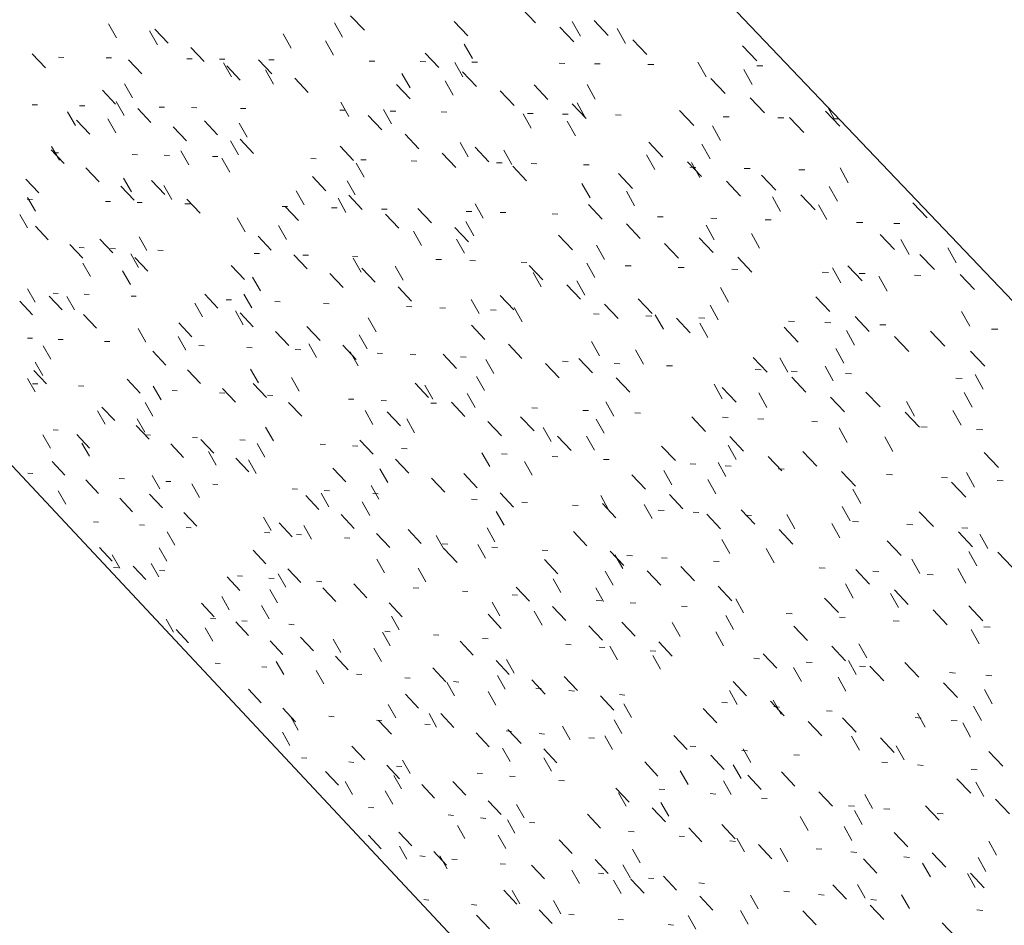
# Model space of a CAD drawing. Header units: centimetres. Extents: x -2274.6 to -2273.04, y 1316.35 to 1317.85.
# Tile 6 of 59: x -2274.4248 to -2274.3337, y 1316.7753 to 1316.859. Entities that reach past the tile are written whole.
import ezdxf

# ---------------------------------------------------------------- set-up
doc = ezdxf.new("R2010")
doc.units = ezdxf.units.CM
for name, color, linetype, lineweight in [('Wzór powierzchni', 7, 'Continuous', 9), ('Wzór powierzchni-4', 10, 'Continuous', 9), ('Ściany', 7, 'Continuous', 9), ('Ściany-1', 250, 'Continuous', 25)]:
    doc.layers.add(name, color=color, linetype=linetype, lineweight=lineweight)

# ---------------------------------------------------------------- blocks, each defined once
blk = doc.blocks.new('FP_19-Aksono')
at = {"layer": 'Wzór powierzchni-4'}
for p, q in [((-2274.378343, 1316.860056), (-2274.377049, 1316.858695)), ((-2274.394151, 1316.859365), (-2274.392885, 1316.858029)), ((-2274.415806, 1316.857307), (-2274.416543, 1316.858602)), ((-2274.39489, 1316.85739), (-2274.395638, 1316.858718)), ((-2274.38458, 1316.858837), (-2274.383298, 1316.857487)), ((-2274.374802, 1316.858298), (-2274.373504, 1316.856933)), ((-2274.37289, 1316.857478), (-2274.373648, 1316.85884)), ((-2274.371621, 1316.858909), (-2274.370317, 1316.857539)), ((-2274.368728, 1316.856803), (-2274.369488, 1316.85817)), ((-2274.412019, 1316.856664), (-2274.412758, 1316.857964)), ((-2274.412268, 1316.858115), (-2274.411035, 1316.856809)), ((-2274.399653, 1316.85637), (-2274.400398, 1316.857689)), ((-2274.408952, 1316.856424), (-2274.407715, 1316.855114)), ((-2274.395731, 1316.855712), (-2274.396477, 1316.857035)), ((-2274.38289, 1316.855398), (-2274.383643, 1316.856741)), ((-2274.36804, 1316.857136), (-2274.366732, 1316.855761)), ((-2274.357906, 1316.856568), (-2274.356581, 1316.855178)), ((-2274.423609, 1316.855824), (-2274.422398, 1316.854538)), ((-2274.4207, 1316.85551), (-2274.421182, 1316.855516)), ((-2274.416284, 1316.855457), (-2274.416772, 1316.855463)), ((-2274.387262, 1316.855902), (-2274.385989, 1316.854559)), ((-2274.414707, 1316.85528), (-2274.413481, 1316.85398)), ((-2274.408821, 1316.855368), (-2274.409317, 1316.855374)), ((-2274.405798, 1316.855332), (-2274.406298, 1316.855338)), ((-2274.405161, 1316.853711), (-2274.405901, 1316.855017)), ((-2274.40562, 1316.854724), (-2274.404379, 1316.853411)), ((-2274.402687, 1316.855297), (-2274.40144, 1316.853979)), ((-2274.401223, 1316.855277), (-2274.401728, 1316.855283)), ((-2274.391922, 1316.855166), (-2274.392439, 1316.855172)), ((-2274.387196, 1316.85511), (-2274.387718, 1316.855116)), ((-2274.383773, 1316.853704), (-2274.384524, 1316.855043)), ((-2274.382417, 1316.855052), (-2274.382945, 1316.855059)), ((-2274.374334, 1316.854956), (-2274.374872, 1316.854962)), ((-2274.371059, 1316.854917), (-2274.371601, 1316.854923)), ((-2274.3661, 1316.854857), (-2274.366648, 1316.854864)), ((-2274.361266, 1316.853696), (-2274.362028, 1316.85507)), ((-2274.356013, 1316.854737), (-2274.356574, 1316.854743)), ((-2274.401296, 1316.853048), (-2274.402038, 1316.854359)), ((-2274.399318, 1316.853584), (-2274.398068, 1316.852263)), ((-2274.388656, 1316.852698), (-2274.389403, 1316.854028)), ((-2274.383793, 1316.854158), (-2274.382515, 1316.852812)), ((-2274.357015, 1316.852998), (-2274.357778, 1316.854378)), ((-2274.41435, 1316.851762), (-2274.415083, 1316.853051)), ((-2274.389913, 1316.853001), (-2274.388648, 1316.851666)), ((-2274.384651, 1316.852019), (-2274.3854, 1316.853354)), ((-2274.377186, 1316.852986), (-2274.375899, 1316.85163)), ((-2274.37152, 1316.851647), (-2274.372276, 1316.853002)), ((-2274.360825, 1316.853563), (-2274.359509, 1316.852181)), ((-2274.417118, 1316.852476), (-2274.4159, 1316.851184)), ((-2274.380307, 1316.852406), (-2274.379025, 1316.851056)), ((-2274.357191, 1316.851763), (-2274.35587, 1316.850377)), ((-2274.423129, 1316.851109), (-2274.423607, 1316.851117)), ((-2274.418758, 1316.851033), (-2274.419241, 1316.851041)), ((-2274.415119, 1316.850145), (-2274.415851, 1316.851429)), ((-2274.411371, 1316.850905), (-2274.411863, 1316.850914)), ((-2274.40838, 1316.850854), (-2274.408875, 1316.850862)), ((-2274.394315, 1316.850048), (-2274.395058, 1316.851365)), ((-2274.373661, 1316.851219), (-2274.37237, 1316.849859)), ((-2274.372441, 1316.849946), (-2274.373195, 1316.851297)), ((-2274.349412, 1316.849839), (-2274.350004, 1316.850914)), ((-2274.419609, 1316.849201), (-2274.420338, 1316.850478)), ((-2274.41385, 1316.850791), (-2274.412628, 1316.849495)), ((-2274.403852, 1316.850775), (-2274.404353, 1316.850784)), ((-2274.39465, 1316.850616), (-2274.395161, 1316.850625)), ((-2274.392534, 1316.850134), (-2274.391276, 1316.848805)), ((-2274.390371, 1316.849364), (-2274.391115, 1316.850686)), ((-2274.389974, 1316.850535), (-2274.390491, 1316.850544)), ((-2274.385246, 1316.850454), (-2274.385769, 1316.850463)), ((-2274.377446, 1316.848956), (-2274.378197, 1316.850297)), ((-2274.377251, 1316.850315), (-2274.377784, 1316.850325)), ((-2274.374012, 1316.850259), (-2274.374548, 1316.850269)), ((-2274.369108, 1316.850175), (-2274.36965, 1316.850184)), ((-2274.363709, 1316.850593), (-2274.362401, 1316.849219)), ((-2274.359133, 1316.850002), (-2274.359687, 1316.850012)), ((-2274.353538, 1316.849954), (-2274.352213, 1316.848565)), ((-2274.350213, 1316.85054), (-2274.348882, 1316.849145)), ((-2274.419503, 1316.849704), (-2274.418291, 1316.848418)), ((-2274.415884, 1316.848535), (-2274.416615, 1316.849816)), ((-2274.410567, 1316.849097), (-2274.409341, 1316.847798)), ((-2274.407687, 1316.849642), (-2274.406456, 1316.848337)), ((-2274.40373, 1316.848128), (-2274.404466, 1316.849427)), ((-2274.373358, 1316.848255), (-2274.37411, 1316.849601)), ((-2274.359928, 1316.847822), (-2274.360686, 1316.849189)), ((-2274.354061, 1316.849914), (-2274.354622, 1316.849924)), ((-2274.348967, 1316.849826), (-2274.349498, 1316.849836)), ((-2274.389117, 1316.848396), (-2274.387855, 1316.847064)), ((-2274.421104, 1316.846015), (-2274.42183, 1316.847284)), ((-2274.404533, 1316.846505), (-2274.405268, 1316.8478)), ((-2274.404369, 1316.847935), (-2274.403134, 1316.846627)), ((-2274.395124, 1316.8473), (-2274.393874, 1316.845978)), ((-2274.383263, 1316.846315), (-2274.384009, 1316.847643)), ((-2274.366559, 1316.847659), (-2274.36526, 1316.846292)), ((-2274.360888, 1316.846115), (-2274.361645, 1316.847478)), ((-2274.42186, 1316.846963), (-2274.420656, 1316.845683)), ((-2274.421197, 1316.846673), (-2274.421675, 1316.846684)), ((-2274.413885, 1316.846508), (-2274.414371, 1316.846519)), ((-2274.410924, 1316.846441), (-2274.411414, 1316.846452)), ((-2274.409132, 1316.845576), (-2274.409864, 1316.846863)), ((-2274.406443, 1316.84634), (-2274.406938, 1316.846351)), ((-2274.385684, 1316.846651), (-2274.384419, 1316.845315)), ((-2274.382622, 1316.8472), (-2274.381351, 1316.845859)), ((-2274.379236, 1316.845609), (-2274.379983, 1316.846942)), ((-2274.36602, 1316.845141), (-2274.366773, 1316.846494)), ((-2274.405332, 1316.844889), (-2274.406065, 1316.846181)), ((-2274.397337, 1316.846134), (-2274.397843, 1316.846145)), ((-2274.39291, 1316.844426), (-2274.39365, 1316.845736)), ((-2274.39271, 1316.84603), (-2274.393222, 1316.846041)), ((-2274.388033, 1316.845924), (-2274.38855, 1316.845936)), ((-2274.380124, 1316.845745), (-2274.380651, 1316.845757)), ((-2274.379151, 1316.84544), (-2274.377876, 1316.844095)), ((-2274.37692, 1316.845673), (-2274.37745, 1316.845685)), ((-2274.372069, 1316.845563), (-2274.372605, 1316.845576)), ((-2274.362982, 1316.845866), (-2274.361678, 1316.844496)), ((-2274.361844, 1316.844417), (-2274.362599, 1316.845775)), ((-2274.41864, 1316.845283), (-2274.417432, 1316.844001)), ((-2274.397685, 1316.844497), (-2274.396443, 1316.843183)), ((-2274.369375, 1316.84476), (-2274.368084, 1316.8434)), ((-2274.362205, 1316.845341), (-2274.362753, 1316.845353)), ((-2274.357189, 1316.845227), (-2274.357744, 1316.84524)), ((-2274.356127, 1316.844619), (-2274.354813, 1316.843239)), ((-2274.352117, 1316.845113), (-2274.352678, 1316.845126)), ((-2274.348106, 1316.843922), (-2274.348867, 1316.845301)), ((-2274.424192, 1316.844252), (-2274.422995, 1316.842979)), ((-2274.415404, 1316.843596), (-2274.414193, 1316.84231)), ((-2274.414439, 1316.843069), (-2274.415167, 1316.844343)), ((-2274.412576, 1316.844113), (-2274.411359, 1316.842822)), ((-2274.410693, 1316.842379), (-2274.411422, 1316.843658)), ((-2274.393748, 1316.842797), (-2274.394486, 1316.844103)), ((-2274.371999, 1316.84251), (-2274.372747, 1316.843849)), ((-2274.359387, 1316.844065), (-2274.35808, 1316.84269)), ((-2274.349108, 1316.842208), (-2274.349867, 1316.843583)), ((-2274.39846, 1316.841883), (-2274.399195, 1316.843181)), ((-2274.394319, 1316.842766), (-2274.393073, 1316.841448)), ((-2274.367886, 1316.841782), (-2274.368636, 1316.843126)), ((-2274.352491, 1316.842802), (-2274.351173, 1316.841418)), ((-2274.4236, 1316.842375), (-2274.424074, 1316.842388)), ((-2274.423319, 1316.841295), (-2274.42404, 1316.842552)), ((-2274.416362, 1316.842174), (-2274.416844, 1316.842187)), ((-2274.413431, 1316.842092), (-2274.413916, 1316.842105)), ((-2274.408996, 1316.841969), (-2274.409487, 1316.841982)), ((-2274.409306, 1316.842412), (-2274.408086, 1316.841118)), ((-2274.394582, 1316.841176), (-2274.395318, 1316.842478)), ((-2274.381886, 1316.840653), (-2274.382628, 1316.841974)), ((-2274.372158, 1316.841894), (-2274.370876, 1316.840542)), ((-2274.354369, 1316.841252), (-2274.355126, 1316.842616)), ((-2274.350104, 1316.840504), (-2274.350862, 1316.841874)), ((-2274.342137, 1316.842073), (-2274.340802, 1316.840674)), ((-2274.42405, 1316.839736), (-2274.42477, 1316.84099)), ((-2274.399985, 1316.841718), (-2274.400485, 1316.841732)), ((-2274.400217, 1316.841727), (-2274.398982, 1316.840419)), ((-2274.395406, 1316.84159), (-2274.395912, 1316.841605)), ((-2274.390779, 1316.841462), (-2274.39129, 1316.841476)), ((-2274.390938, 1316.841027), (-2274.389688, 1316.839705)), ((-2274.387933, 1316.841547), (-2274.386677, 1316.84022)), ((-2274.382954, 1316.841244), (-2274.383475, 1316.841258)), ((-2274.379784, 1316.841156), (-2274.380309, 1316.84117)), ((-2274.374986, 1316.841022), (-2274.375516, 1316.841037)), ((-2274.403912, 1316.839386), (-2274.404642, 1316.840671)), ((-2274.400089, 1316.838675), (-2274.400821, 1316.839964)), ((-2274.38276, 1316.839018), (-2274.383501, 1316.840335)), ((-2274.368637, 1316.840108), (-2274.36735, 1316.838752)), ((-2274.365229, 1316.840751), (-2274.365772, 1316.840766)), ((-2274.360516, 1316.838631), (-2274.361267, 1316.839982)), ((-2274.360269, 1316.840613), (-2274.360818, 1316.840628)), ((-2274.355254, 1316.840473), (-2274.355808, 1316.840489)), ((-2274.346768, 1316.840237), (-2274.347333, 1316.840253)), ((-2274.343329, 1316.840141), (-2274.343898, 1316.840157)), ((-2274.423324, 1316.839897), (-2274.42213, 1316.838627)), ((-2274.387588, 1316.838121), (-2274.388326, 1316.839429)), ((-2274.384514, 1316.839794), (-2274.383255, 1316.838464)), ((-2274.374909, 1316.839062), (-2274.373635, 1316.837717)), ((-2274.356316, 1316.83788), (-2274.357069, 1316.839236)), ((-2274.345165, 1316.839141), (-2274.343839, 1316.83775)), ((-2274.420134, 1316.838216), (-2274.418938, 1316.836943)), ((-2274.417356, 1316.838706), (-2274.416154, 1316.837428)), ((-2274.413005, 1316.837642), (-2274.41373, 1316.83891)), ((-2274.40272, 1316.838988), (-2274.401493, 1316.837687)), ((-2274.383629, 1316.837392), (-2274.384369, 1316.838705)), ((-2274.37065, 1316.836808), (-2274.371395, 1316.838141)), ((-2274.365098, 1316.838314), (-2274.363807, 1316.836954)), ((-2274.3619, 1316.838837), (-2274.360603, 1316.837472)), ((-2274.342489, 1316.837285), (-2274.343248, 1316.838662)), ((-2274.418804, 1316.837902), (-2274.41928, 1316.837917)), ((-2274.415903, 1316.837806), (-2274.416383, 1316.837822)), ((-2274.413768, 1316.836079), (-2274.414491, 1316.837343)), ((-2274.411513, 1316.837661), (-2274.411998, 1316.837677)), ((-2274.402594, 1316.837366), (-2274.403089, 1316.837383)), ((-2274.399404, 1316.837263), (-2274.398174, 1316.835959)), ((-2274.398063, 1316.837217), (-2274.398564, 1316.837233)), ((-2274.341474, 1316.837297), (-2274.340144, 1316.835902)), ((-2274.338131, 1316.836513), (-2274.338891, 1316.837896)), ((-2274.418214, 1316.835235), (-2274.418933, 1316.836491)), ((-2274.414133, 1316.837012), (-2274.412928, 1316.835731)), ((-2274.405195, 1316.836279), (-2274.403976, 1316.834985)), ((-2274.393483, 1316.837065), (-2274.39399, 1316.837082)), ((-2274.393188, 1316.835635), (-2274.393921, 1316.83693)), ((-2274.385741, 1316.83681), (-2274.386257, 1316.836827)), ((-2274.382605, 1316.836706), (-2274.383124, 1316.836723)), ((-2274.377858, 1316.836549), (-2274.378383, 1316.836567)), ((-2274.371562, 1316.835168), (-2274.372305, 1316.836496)), ((-2274.358321, 1316.837028), (-2274.357021, 1316.835659)), ((-2274.414528, 1316.834523), (-2274.415249, 1316.835784)), ((-2274.396073, 1316.835531), (-2274.394839, 1316.834223)), ((-2274.393122, 1316.836023), (-2274.391883, 1316.83471)), ((-2274.389287, 1316.834902), (-2274.390022, 1316.836202)), ((-2274.377628, 1316.836263), (-2274.376362, 1316.834925)), ((-2274.376509, 1316.834288), (-2274.37725, 1316.835607)), ((-2274.368208, 1316.836231), (-2274.368744, 1316.836248)), ((-2274.363302, 1316.836069), (-2274.363845, 1316.836086)), ((-2274.358342, 1316.835905), (-2274.358891, 1316.835923)), ((-2274.349951, 1316.835628), (-2274.35051, 1316.835646)), ((-2274.348807, 1316.834677), (-2274.349562, 1316.836039)), ((-2274.348156, 1316.836245), (-2274.346838, 1316.834861)), ((-2274.346551, 1316.835515), (-2274.347114, 1316.835534)), ((-2274.341402, 1316.835345), (-2274.341971, 1316.835364)), ((-2274.337765, 1316.835444), (-2274.336431, 1316.834044)), ((-2274.402502, 1316.833922), (-2274.403229, 1316.835201)), ((-2274.374161, 1316.834484), (-2274.37289, 1316.833143)), ((-2274.372468, 1316.833536), (-2274.373211, 1316.83486)), ((-2274.344518, 1316.833902), (-2274.345273, 1316.83527)), ((-2274.423332, 1316.83287), (-2274.424047, 1316.834114)), ((-2274.421211, 1316.83369), (-2274.421683, 1316.833708)), ((-2274.418338, 1316.833581), (-2274.418814, 1316.833599)), ((-2274.407643, 1316.833601), (-2274.406431, 1316.832313)), ((-2274.403298, 1316.832354), (-2274.404024, 1316.833628)), ((-2274.389755, 1316.834277), (-2274.388512, 1316.83296)), ((-2274.359197, 1316.832889), (-2274.359945, 1316.834233)), ((-2274.424761, 1316.832954), (-2274.423579, 1316.831693)), ((-2274.422031, 1316.833418), (-2274.420843, 1316.832153)), ((-2274.419697, 1316.832155), (-2274.420414, 1316.833404)), ((-2274.413993, 1316.833415), (-2274.414473, 1316.833433)), ((-2274.40785, 1316.831526), (-2274.408573, 1316.832792)), ((-2274.405165, 1316.833078), (-2274.405655, 1316.833096)), ((-2274.40068, 1316.832906), (-2274.401176, 1316.832925)), ((-2274.396149, 1316.832733), (-2274.396649, 1316.832753)), ((-2274.382263, 1316.831812), (-2274.382999, 1316.833119)), ((-2274.380316, 1316.833495), (-2274.379057, 1316.832165)), ((-2274.370676, 1316.832697), (-2274.369402, 1316.831352)), ((-2274.367539, 1316.833191), (-2274.366258, 1316.831841)), ((-2274.351111, 1316.833382), (-2274.349803, 1316.832006)), ((-2274.418854, 1316.831731), (-2274.417663, 1316.830462)), ((-2274.404091, 1316.830793), (-2274.404815, 1316.832064)), ((-2274.404376, 1316.831884), (-2274.40316, 1316.830592)), ((-2274.388488, 1316.832441), (-2274.388997, 1316.83246)), ((-2274.385385, 1316.832322), (-2274.385898, 1316.832342)), ((-2274.380688, 1316.832143), (-2274.381207, 1316.832163)), ((-2274.378281, 1316.831057), (-2274.379019, 1316.832369)), ((-2274.371142, 1316.831779), (-2274.371672, 1316.831799)), ((-2274.360147, 1316.831243), (-2274.360894, 1316.832583)), ((-2274.336868, 1316.830644), (-2274.337625, 1316.832018)), ((-2274.410063, 1316.830952), (-2274.408858, 1316.829671)), ((-2274.391804, 1316.830134), (-2274.392534, 1316.831422)), ((-2274.366289, 1316.831593), (-2274.366826, 1316.831614)), ((-2274.365219, 1316.830381), (-2274.365962, 1316.831711)), ((-2274.364016, 1316.831389), (-2274.362731, 1316.830035)), ((-2274.361384, 1316.831406), (-2274.361926, 1316.831427)), ((-2274.361093, 1316.829605), (-2274.361838, 1316.830941)), ((-2274.353086, 1316.831089), (-2274.353638, 1316.83111)), ((-2274.349723, 1316.830961), (-2274.35028, 1316.830982)), ((-2274.34748, 1316.831546), (-2274.346167, 1316.830166)), ((-2274.413105, 1316.829172), (-2274.413823, 1316.830426)), ((-2274.401093, 1316.830158), (-2274.399874, 1316.828864)), ((-2274.398196, 1316.830624), (-2274.396971, 1316.829324)), ((-2274.382973, 1316.83076), (-2274.381722, 1316.829436)), ((-2274.354032, 1316.830554), (-2274.352731, 1316.829185)), ((-2274.347521, 1316.828894), (-2274.348272, 1316.830249)), ((-2274.344632, 1316.830766), (-2274.345195, 1316.830788)), ((-2274.340489, 1316.830197), (-2274.339165, 1316.828807)), ((-2274.334275, 1316.830371), (-2274.334851, 1316.830393)), ((-2274.423584, 1316.829539), (-2274.424051, 1316.829559)), ((-2274.42074, 1316.829416), (-2274.42121, 1316.829436)), ((-2274.416438, 1316.829229), (-2274.416913, 1316.82925)), ((-2274.409399, 1316.828436), (-2274.410118, 1316.829695)), ((-2274.397297, 1316.827749), (-2274.398022, 1316.829025)), ((-2274.392634, 1316.82856), (-2274.393363, 1316.829845)), ((-2274.379558, 1316.828989), (-2274.378303, 1316.827661)), ((-2274.37113, 1316.827918), (-2274.371869, 1316.829235)), ((-2274.34383, 1316.829701), (-2274.342513, 1316.828317)), ((-2274.421896, 1316.82759), (-2274.422609, 1316.828829)), ((-2274.412457, 1316.828333), (-2274.411259, 1316.827058)), ((-2274.407699, 1316.828851), (-2274.408184, 1316.828872)), ((-2274.40326, 1316.828659), (-2274.403751, 1316.82868)), ((-2274.398775, 1316.828465), (-2274.399271, 1316.828486)), ((-2274.394878, 1316.828884), (-2274.39365, 1316.827581)), ((-2274.393461, 1316.826995), (-2274.394188, 1316.828276)), ((-2274.391193, 1316.828136), (-2274.391698, 1316.828158)), ((-2274.367066, 1316.82714), (-2274.367806, 1316.828462)), ((-2274.348511, 1316.827242), (-2274.349261, 1316.828593)), ((-2274.336797, 1316.828336), (-2274.335469, 1316.826942)), ((-2274.422622, 1316.826084), (-2274.423333, 1316.827318)), ((-2274.388123, 1316.828003), (-2274.388631, 1316.828025)), ((-2274.3856, 1316.828055), (-2274.384356, 1316.826739)), ((-2274.383476, 1316.827802), (-2274.38399, 1316.827825)), ((-2274.380906, 1316.826274), (-2274.381639, 1316.827573)), ((-2274.376126, 1316.827209), (-2274.374868, 1316.825878)), ((-2274.374031, 1316.827393), (-2274.374556, 1316.827416)), ((-2274.373047, 1316.827675), (-2274.371783, 1316.826339)), ((-2274.369232, 1316.827186), (-2274.369762, 1316.827209)), ((-2274.356918, 1316.827759), (-2274.355626, 1316.826398)), ((-2274.35371, 1316.826398), (-2274.354456, 1316.82774)), ((-2274.423473, 1316.826564), (-2274.422296, 1316.825308)), ((-2274.409237, 1316.826622), (-2274.408036, 1316.825344)), ((-2274.402692, 1316.825407), (-2274.403413, 1316.826671)), ((-2274.364379, 1316.826976), (-2274.364915, 1316.826999)), ((-2274.356172, 1316.82662), (-2274.356718, 1316.826644)), ((-2274.352847, 1316.826476), (-2274.353397, 1316.8265)), ((-2274.349496, 1316.825599), (-2274.350244, 1316.826946)), ((-2274.347812, 1316.826258), (-2274.348369, 1316.826282)), ((-2274.423344, 1316.824584), (-2274.424054, 1316.825815)), ((-2274.414825, 1316.825742), (-2274.413634, 1316.824474)), ((-2274.403156, 1316.825344), (-2274.401946, 1316.824057)), ((-2274.398911, 1316.82465), (-2274.399634, 1316.825919)), ((-2274.388196, 1316.825382), (-2274.386961, 1316.824072)), ((-2274.381771, 1316.824696), (-2274.382503, 1316.825991)), ((-2274.369578, 1316.825881), (-2274.36831, 1316.824541)), ((-2274.353343, 1316.825931), (-2274.352047, 1316.824566)), ((-2274.337572, 1316.825815), (-2274.338142, 1316.82584)), ((-2274.335614, 1316.824819), (-2274.336368, 1316.826186)), ((-2274.423107, 1316.825309), (-2274.423573, 1316.825332)), ((-2274.418848, 1316.825103), (-2274.419319, 1316.825126)), ((-2274.411693, 1316.823858), (-2274.412408, 1316.825106)), ((-2274.410196, 1316.824685), (-2274.410677, 1316.824708)), ((-2274.405803, 1316.824472), (-2274.406288, 1316.824496)), ((-2274.406002, 1316.824904), (-2274.404797, 1316.823623)), ((-2274.386547, 1316.823902), (-2274.387275, 1316.825189)), ((-2274.359784, 1316.823949), (-2274.360526, 1316.825277)), ((-2274.35977, 1316.824997), (-2274.358487, 1316.823643)), ((-2274.355635, 1316.823147), (-2274.356378, 1316.82448)), ((-2274.346474, 1316.82456), (-2274.345168, 1316.823185)), ((-2274.336646, 1316.823162), (-2274.337398, 1316.824525)), ((-2274.41245, 1316.822347), (-2274.413164, 1316.823591)), ((-2274.401363, 1316.824258), (-2274.401854, 1316.824281)), ((-2274.399887, 1316.823612), (-2274.398673, 1316.822322)), ((-2274.39386, 1316.823895), (-2274.394359, 1316.823919)), ((-2274.390821, 1316.823748), (-2274.391324, 1316.823772)), ((-2274.386223, 1316.823525), (-2274.386731, 1316.82355)), ((-2274.384832, 1316.823618), (-2274.383593, 1316.822305)), ((-2274.382633, 1316.823125), (-2274.383363, 1316.824417)), ((-2274.369801, 1316.822341), (-2274.370537, 1316.823651)), ((-2274.349751, 1316.824094), (-2274.348451, 1316.822725)), ((-2274.341976, 1316.822338), (-2274.342725, 1316.823691)), ((-2274.416851, 1316.821598), (-2274.417562, 1316.822835)), ((-2274.417167, 1316.82318), (-2274.415983, 1316.821918)), ((-2274.392088, 1316.821572), (-2274.392812, 1316.822847)), ((-2274.390764, 1316.822738), (-2274.389536, 1316.821435)), ((-2274.376878, 1316.823073), (-2274.377397, 1316.823098)), ((-2274.37213, 1316.822844), (-2274.372654, 1316.822869)), ((-2274.367329, 1316.822612), (-2274.36786, 1316.822637)), ((-2274.342841, 1316.822707), (-2274.341531, 1316.821329)), ((-2274.337673, 1316.821514), (-2274.338423, 1316.822872)), ((-2274.413203, 1316.820843), (-2274.413916, 1316.822084)), ((-2274.388231, 1316.820793), (-2274.388956, 1316.822072)), ((-2274.381452, 1316.821846), (-2274.380209, 1316.820529)), ((-2274.37843, 1316.822285), (-2274.377181, 1316.820963)), ((-2274.370704, 1316.820758), (-2274.371438, 1316.822064)), ((-2274.36259, 1316.822267), (-2274.361314, 1316.82092)), ((-2274.359212, 1316.822219), (-2274.359752, 1316.822245)), ((-2274.355923, 1316.82206), (-2274.356467, 1316.822086)), ((-2274.350944, 1316.821819), (-2274.351494, 1316.821846)), ((-2274.421224, 1316.821035), (-2274.42169, 1316.82106)), ((-2274.413992, 1316.821476), (-2274.412805, 1316.820211)), ((-2274.401304, 1316.820058), (-2274.402022, 1316.821316)), ((-2274.375596, 1316.819983), (-2274.376327, 1316.82128)), ((-2274.348219, 1316.819903), (-2274.348963, 1316.821242)), ((-2274.340819, 1316.821329), (-2274.341381, 1316.821357)), ((-2274.33567, 1316.82108), (-2274.336239, 1316.821108)), ((-2274.421921, 1316.819377), (-2274.422627, 1316.820602)), ((-2274.419483, 1316.820645), (-2274.418306, 1316.819389)), ((-2274.412658, 1316.820578), (-2274.413134, 1316.820603)), ((-2274.408309, 1316.820345), (-2274.40879, 1316.820371)), ((-2274.408007, 1316.82018), (-2274.406812, 1316.818907)), ((-2274.403914, 1316.820111), (-2274.4044, 1316.820137)), ((-2274.393303, 1316.820124), (-2274.392082, 1316.818828)), ((-2274.375013, 1316.820499), (-2274.373761, 1316.819173)), ((-2274.371602, 1316.819183), (-2274.372334, 1316.820485)), ((-2274.35907, 1316.820447), (-2274.357791, 1316.819096)), ((-2274.343982, 1316.819077), (-2274.344727, 1316.820421)), ((-2274.418324, 1316.81862), (-2274.419032, 1316.819849)), ((-2274.410803, 1316.819765), (-2274.409613, 1316.818497)), ((-2274.406599, 1316.817811), (-2274.407312, 1316.819057)), ((-2274.402093, 1316.818542), (-2274.40281, 1316.819797)), ((-2274.396488, 1316.819714), (-2274.396982, 1316.819741)), ((-2274.39348, 1316.819554), (-2274.393978, 1316.81958)), ((-2274.38893, 1316.819311), (-2274.389433, 1316.819338)), ((-2274.365376, 1316.819568), (-2274.364108, 1316.818229)), ((-2274.358485, 1316.818334), (-2274.359223, 1316.819655)), ((-2274.352319, 1316.819056), (-2274.35103, 1316.817696)), ((-2274.335522, 1316.818974), (-2274.334203, 1316.817588)), ((-2274.421775, 1316.818138), (-2274.420605, 1316.816888)), ((-2274.404785, 1316.818455), (-2274.403586, 1316.817179)), ((-2274.402879, 1316.817034), (-2274.403594, 1316.818285)), ((-2274.389988, 1316.818368), (-2274.388764, 1316.817068)), ((-2274.381286, 1316.817666), (-2274.382013, 1316.818951)), ((-2274.379683, 1316.818817), (-2274.380196, 1316.818845)), ((-2274.377351, 1316.816865), (-2274.378079, 1316.818155)), ((-2274.374985, 1316.818566), (-2274.375504, 1316.818594)), ((-2274.370236, 1316.818313), (-2274.37076, 1316.818341)), ((-2274.359425, 1316.816746), (-2274.360162, 1316.818063)), ((-2274.355534, 1316.818618), (-2274.35425, 1316.817263)), ((-2274.395814, 1316.817539), (-2274.3946, 1316.816249)), ((-2274.390725, 1316.816188), (-2274.391445, 1316.817456)), ((-2274.364438, 1316.815989), (-2274.365172, 1316.817298)), ((-2274.362205, 1316.817884), (-2274.36274, 1316.817913)), ((-2274.358952, 1316.81771), (-2274.359491, 1316.817739)), ((-2274.354028, 1316.817447), (-2274.354572, 1316.817477)), ((-2274.348743, 1316.817212), (-2274.34745, 1316.815848)), ((-2274.423567, 1316.817024), (-2274.424029, 1316.817051)), ((-2274.418645, 1316.816441), (-2274.417471, 1316.815189)), ((-2274.415086, 1316.816529), (-2274.415557, 1316.816556)), ((-2274.411802, 1316.815603), (-2274.412512, 1316.816837)), ((-2274.41078, 1316.816277), (-2274.411256, 1316.816305)), ((-2274.386658, 1316.816604), (-2274.385431, 1316.815301)), ((-2274.383691, 1316.817017), (-2274.382457, 1316.815709)), ((-2274.368131, 1316.816901), (-2274.366871, 1316.815568)), ((-2274.360361, 1316.815166), (-2274.361096, 1316.816479)), ((-2274.344015, 1316.816913), (-2274.344571, 1316.816943)), ((-2274.338924, 1316.816641), (-2274.339487, 1316.816671)), ((-2274.336427, 1316.815777), (-2274.337175, 1316.817128)), ((-2274.333776, 1316.816366), (-2274.334345, 1316.816397)), ((-2274.420507, 1316.814206), (-2274.42121, 1316.815425)), ((-2274.408135, 1316.814824), (-2274.408846, 1316.816063)), ((-2274.406429, 1316.816023), (-2274.40691, 1316.816051)), ((-2274.399078, 1316.815594), (-2274.399567, 1316.815623)), ((-2274.396101, 1316.81542), (-2274.396594, 1316.815449)), ((-2274.391548, 1316.814668), (-2274.392267, 1316.815933)), ((-2274.346951, 1316.814249), (-2274.347692, 1316.815581)), ((-2274.338548, 1316.816219), (-2274.337238, 1316.81484)), ((-2274.415501, 1316.814738), (-2274.414324, 1316.813482)), ((-2274.412753, 1316.815129), (-2274.411571, 1316.813868)), ((-2274.398297, 1316.814983), (-2274.397091, 1316.8137)), ((-2274.396161, 1316.813955), (-2274.396877, 1316.815211)), ((-2274.392367, 1316.813156), (-2274.393085, 1316.814417)), ((-2274.391597, 1316.815157), (-2274.392095, 1316.815187)), ((-2274.382446, 1316.814623), (-2274.382955, 1316.814653)), ((-2274.380325, 1316.815239), (-2274.379088, 1316.813927)), ((-2274.370283, 1316.813687), (-2274.371012, 1316.814983)), ((-2274.364665, 1316.815089), (-2274.363402, 1316.813753)), ((-2274.421904, 1316.813919), (-2274.42193, 1316.813964)), ((-2274.37995, 1316.812247), (-2274.380673, 1316.813525)), ((-2274.377797, 1316.814352), (-2274.378311, 1316.814382)), ((-2274.373099, 1316.814078), (-2274.373618, 1316.814108)), ((-2274.370854, 1316.814264), (-2274.369602, 1316.812938)), ((-2274.366266, 1316.812863), (-2274.366997, 1316.814163)), ((-2274.365155, 1316.813614), (-2274.365683, 1316.813645)), ((-2274.358029, 1316.813679), (-2274.356756, 1316.812334)), ((-2274.34793, 1316.812656), (-2274.34867, 1316.813985)), ((-2274.341539, 1316.813496), (-2274.340238, 1316.812125)), ((-2274.409577, 1316.813411), (-2274.408392, 1316.812148)), ((-2274.401502, 1316.81176), (-2274.402214, 1316.813004)), ((-2274.39503, 1316.813234), (-2274.393821, 1316.811948)), ((-2274.361937, 1316.813426), (-2274.362469, 1316.813457)), ((-2274.361183, 1316.813268), (-2274.359916, 1316.811928)), ((-2274.357066, 1316.813142), (-2274.357604, 1316.813173)), ((-2274.353067, 1316.81192), (-2274.353803, 1316.813239)), ((-2274.347162, 1316.812564), (-2274.347713, 1316.812596)), ((-2274.417479, 1316.812536), (-2274.417946, 1316.812566)), ((-2274.413216, 1316.812266), (-2274.413687, 1316.812296)), ((-2274.408909, 1316.811993), (-2274.409384, 1316.812024)), ((-2274.400752, 1316.812455), (-2274.399553, 1316.811178)), ((-2274.397762, 1316.81096), (-2274.398475, 1316.812209)), ((-2274.388834, 1316.811867), (-2274.387616, 1316.810572)), ((-2274.380807, 1316.810723), (-2274.381529, 1316.811997)), ((-2274.354508, 1316.811844), (-2274.353231, 1316.810495)), ((-2274.348904, 1316.811072), (-2274.349642, 1316.812396)), ((-2274.342128, 1316.81227), (-2274.342685, 1316.812302)), ((-2274.337038, 1316.811973), (-2274.3376, 1316.812005)), ((-2274.410411, 1316.810399), (-2274.411117, 1316.811627)), ((-2274.401631, 1316.811533), (-2274.402115, 1316.811563)), ((-2274.398684, 1316.811346), (-2274.399172, 1316.811377)), ((-2274.394227, 1316.811064), (-2274.394719, 1316.811095)), ((-2274.391749, 1316.811478), (-2274.390536, 1316.810188)), ((-2274.385531, 1316.810028), (-2274.38625, 1316.811294)), ((-2274.373546, 1316.811657), (-2274.372302, 1316.810338)), ((-2274.359071, 1316.809633), (-2274.359803, 1316.81094)), ((-2274.344495, 1316.810805), (-2274.343202, 1316.809441)), ((-2274.33791, 1316.811624), (-2274.336605, 1316.81025)), ((-2274.335192, 1316.810084), (-2274.335936, 1316.811428)), ((-2274.417397, 1316.810186), (-2274.416229, 1316.808938)), ((-2274.411163, 1316.808938), (-2274.411867, 1316.810163)), ((-2274.403181, 1316.809954), (-2274.401989, 1316.808684)), ((-2274.38517, 1316.81049), (-2274.385673, 1316.810522)), ((-2274.385518, 1316.810096), (-2274.384296, 1316.808798)), ((-2274.381661, 1316.809207), (-2274.382381, 1316.810477)), ((-2274.380569, 1316.810199), (-2274.381078, 1316.810231)), ((-2274.37592, 1316.809905), (-2274.376434, 1316.809937)), ((-2274.370133, 1316.809853), (-2274.368885, 1316.808531)), ((-2274.354971, 1316.808784), (-2274.355704, 1316.810095)), ((-2274.41552, 1316.80828), (-2274.416222, 1316.809497)), ((-2274.391014, 1316.807848), (-2274.391729, 1316.809102)), ((-2274.376208, 1316.809079), (-2274.374971, 1316.807767)), ((-2274.368974, 1316.808232), (-2274.3697, 1316.809521)), ((-2274.36806, 1316.809407), (-2274.368583, 1316.80944)), ((-2274.364876, 1316.809206), (-2274.365403, 1316.809239)), ((-2274.341476, 1316.807772), (-2274.342216, 1316.809102)), ((-2274.336212, 1316.808487), (-2274.336954, 1316.809827)), ((-2274.334264, 1316.809744), (-2274.332955, 1316.808365)), ((-2274.415618, 1316.808311), (-2274.416084, 1316.808343)), ((-2274.414265, 1316.808476), (-2274.413094, 1316.807225)), ((-2274.41191, 1316.807484), (-2274.412614, 1316.808705)), ((-2274.411353, 1316.80802), (-2274.411824, 1316.808052)), ((-2274.399961, 1316.808213), (-2274.398766, 1316.80694)), ((-2274.387199, 1316.807025), (-2274.387915, 1316.808284)), ((-2274.366703, 1316.808041), (-2274.365451, 1316.806715)), ((-2274.363607, 1316.808426), (-2274.36235, 1316.807095)), ((-2274.360058, 1316.8089), (-2274.36059, 1316.808934)), ((-2274.350262, 1316.80828), (-2274.350806, 1316.808315)), ((-2274.347416, 1316.808146), (-2274.346131, 1316.806789)), ((-2274.337226, 1316.806899), (-2274.337967, 1316.808234)), ((-2274.405583, 1316.807481), (-2274.404398, 1316.806217)), ((-2274.404148, 1316.807529), (-2274.404627, 1316.807562)), ((-2274.401231, 1316.80733), (-2274.401714, 1316.807363)), ((-2274.400134, 1316.806523), (-2274.400843, 1316.807761)), ((-2274.374705, 1316.806028), (-2274.375426, 1316.807305)), ((-2274.369867, 1316.806704), (-2274.370592, 1316.807989)), ((-2274.345283, 1316.807965), (-2274.345834, 1316.808)), ((-2274.340249, 1316.807646), (-2274.340806, 1316.807681)), ((-2274.400917, 1316.805058), (-2274.401625, 1316.806293)), ((-2274.396818, 1316.807029), (-2274.397306, 1316.807062)), ((-2274.396727, 1316.806465), (-2274.395529, 1316.805188)), ((-2274.393864, 1316.80683), (-2274.392661, 1316.805548)), ((-2274.387854, 1316.806417), (-2274.388352, 1316.806451)), ((-2274.378839, 1316.806531), (-2274.37761, 1316.805226)), ((-2274.370756, 1316.805184), (-2274.371479, 1316.806465)), ((-2274.36014, 1316.806599), (-2274.358879, 1316.805265)), ((-2274.347645, 1316.805502), (-2274.34838, 1316.806819)), ((-2274.343844, 1316.806283), (-2274.342555, 1316.804923)), ((-2274.405377, 1316.804419), (-2274.406082, 1316.805645)), ((-2274.383301, 1316.806107), (-2274.383804, 1316.806141)), ((-2274.3787, 1316.805793), (-2274.379208, 1316.805827)), ((-2274.370922, 1316.805262), (-2274.37144, 1316.805298)), ((-2274.357791, 1316.804141), (-2274.35852, 1316.805441)), ((-2274.350303, 1316.805517), (-2274.349026, 1316.804168)), ((-2274.343459, 1316.804628), (-2274.344195, 1316.80595)), ((-2274.40796, 1316.805034), (-2274.406782, 1316.803777)), ((-2274.401697, 1316.803601), (-2274.402403, 1316.804832)), ((-2274.390596, 1316.805067), (-2274.389389, 1316.803783)), ((-2274.380334, 1316.803864), (-2274.381052, 1316.805128)), ((-2274.375477, 1316.804735), (-2274.374244, 1316.803427)), ((-2274.367773, 1316.805047), (-2274.368294, 1316.805083)), ((-2274.363005, 1316.804722), (-2274.363532, 1316.804758)), ((-2274.340255, 1316.804412), (-2274.338962, 1316.803048)), ((-2274.336962, 1316.804793), (-2274.335663, 1316.803423)), ((-2274.41053, 1316.80235), (-2274.411231, 1316.803566)), ((-2274.406629, 1316.803581), (-2274.407104, 1316.803616)), ((-2274.389671, 1316.802577), (-2274.390383, 1316.803825)), ((-2274.381442, 1316.804011), (-2274.38022, 1316.802712)), ((-2274.376442, 1316.803018), (-2274.377161, 1316.804287)), ((-2274.358721, 1316.802609), (-2274.359448, 1316.803905)), ((-2274.353315, 1316.804061), (-2274.353854, 1316.804098)), ((-2274.348391, 1316.803725), (-2274.348935, 1316.803762)), ((-2274.41031, 1316.802614), (-2274.409139, 1316.801363)), ((-2274.406901, 1316.801532), (-2274.407603, 1316.802751)), ((-2274.404786, 1316.803302), (-2274.403604, 1316.802041)), ((-2274.403741, 1316.80337), (-2274.404219, 1316.803405)), ((-2274.399373, 1316.803051), (-2274.399856, 1316.803086)), ((-2274.372098, 1316.802932), (-2274.370862, 1316.80162)), ((-2274.36906, 1316.803292), (-2274.367818, 1316.801975)), ((-2274.363676, 1316.801954), (-2274.364401, 1316.803241)), ((-2274.353157, 1316.802919), (-2274.351888, 1316.801577)), ((-2274.343412, 1316.803386), (-2274.343963, 1316.803423)), ((-2274.335999, 1316.80129), (-2274.336736, 1316.802619)), ((-2274.334992, 1316.802811), (-2274.335552, 1316.802849)), ((-2274.398785, 1316.801903), (-2274.397595, 1316.800634)), ((-2274.395052, 1316.800488), (-2274.395759, 1316.801724)), ((-2274.390487, 1316.801109), (-2274.391197, 1316.802353)), ((-2274.390499, 1316.802402), (-2274.390992, 1316.802439)), ((-2274.385993, 1316.802073), (-2274.386491, 1316.80211)), ((-2274.38144, 1316.80174), (-2274.381943, 1316.801777)), ((-2274.359647, 1316.801085), (-2274.360372, 1316.802377)), ((-2274.401597, 1316.801561), (-2274.400413, 1316.800297)), ((-2274.391299, 1316.799648), (-2274.392008, 1316.800888)), ((-2274.384015, 1316.801518), (-2274.382801, 1316.800227)), ((-2274.373743, 1316.801178), (-2274.374255, 1316.801215)), ((-2274.370626, 1316.80095), (-2274.371142, 1316.800988)), ((-2274.369456, 1316.799806), (-2274.370176, 1316.80108)), ((-2274.365645, 1316.801474), (-2274.364399, 1316.800153)), ((-2274.34964, 1316.801065), (-2274.348367, 1316.79972)), ((-2274.346395, 1316.799973), (-2274.347127, 1316.801283)), ((-2274.395563, 1316.800149), (-2274.39437, 1316.798877)), ((-2274.36591, 1316.800605), (-2274.366431, 1316.800644)), ((-2274.365486, 1316.798936), (-2274.366207, 1316.800216)), ((-2274.356323, 1316.799905), (-2274.356856, 1316.799944)), ((-2274.355978, 1316.80035), (-2274.354717, 1316.799016)), ((-2274.406217, 1316.799466), (-2274.40669, 1316.799503)), ((-2274.401892, 1316.799129), (-2274.40237, 1316.799166)), ((-2274.40034, 1316.798435), (-2274.401043, 1316.79966)), ((-2274.38656, 1316.799054), (-2274.385353, 1316.797769)), ((-2274.380702, 1316.799732), (-2274.379484, 1316.798437)), ((-2274.379017, 1316.798559), (-2274.379731, 1316.799817)), ((-2274.35244, 1316.797803), (-2274.353167, 1316.7991)), ((-2274.351452, 1316.799549), (-2274.35199, 1316.799588)), ((-2274.347363, 1316.798437), (-2274.348094, 1316.799743)), ((-2274.346527, 1316.799189), (-2274.347072, 1316.799229)), ((-2274.346106, 1316.799203), (-2274.34483, 1316.797854)), ((-2274.342876, 1316.799558), (-2274.341594, 1316.798204)), ((-2274.396639, 1316.797594), (-2274.397344, 1316.798824)), ((-2274.393107, 1316.798445), (-2274.393595, 1316.798483)), ((-2274.388647, 1316.798097), (-2274.38914, 1316.798136)), ((-2274.379866, 1316.797087), (-2274.380579, 1316.798341)), ((-2274.374389, 1316.798273), (-2274.373162, 1316.79697)), ((-2274.348327, 1316.796909), (-2274.349056, 1316.798211)), ((-2274.338199, 1316.79858), (-2274.338754, 1316.798621)), ((-2274.334825, 1316.798334), (-2274.335384, 1316.798375)), ((-2274.384539, 1316.796486), (-2274.385249, 1316.797732)), ((-2274.38414, 1316.797746), (-2274.384638, 1316.797785)), ((-2274.377373, 1316.797937), (-2274.376152, 1316.796638)), ((-2274.376523, 1316.797153), (-2274.37703, 1316.797192)), ((-2274.358767, 1316.797811), (-2274.357514, 1316.796484)), ((-2274.339303, 1316.79768), (-2274.338017, 1316.796322)), ((-2274.403598, 1316.797083), (-2274.402423, 1316.795827)), ((-2274.389077, 1316.796616), (-2274.387877, 1316.795338)), ((-2274.380712, 1316.795623), (-2274.381423, 1316.796873)), ((-2274.373439, 1316.796913), (-2274.373949, 1316.796952)), ((-2274.371025, 1316.796464), (-2274.369795, 1316.795157)), ((-2274.368771, 1316.796549), (-2274.369287, 1316.796589)), ((-2274.358375, 1316.795672), (-2274.359098, 1316.796957)), ((-2274.33478, 1316.795724), (-2274.335515, 1316.797045)), ((-2274.400423, 1316.795337), (-2274.399244, 1316.794077)), ((-2274.389966, 1316.79445), (-2274.390672, 1316.795684)), ((-2274.368166, 1316.794467), (-2274.368883, 1316.795735)), ((-2274.361524, 1316.795301), (-2274.360279, 1316.793981)), ((-2274.359286, 1316.79581), (-2274.359813, 1316.795851)), ((-2274.355303, 1316.795967), (-2274.354047, 1316.794636)), ((-2274.354323, 1316.794778), (-2274.355048, 1316.796068)), ((-2274.354467, 1316.795435), (-2274.355, 1316.795476)), ((-2274.335788, 1316.794185), (-2274.336521, 1316.795502)), ((-2274.404375, 1316.795262), (-2274.404451, 1316.795269)), ((-2274.398992, 1316.793306), (-2274.399692, 1316.794525)), ((-2274.395678, 1316.794543), (-2274.396161, 1316.794583)), ((-2274.386193, 1316.793586), (-2274.3869, 1316.794825)), ((-2274.385812, 1316.794838), (-2274.384608, 1316.793557)), ((-2274.349596, 1316.795055), (-2274.350135, 1316.795097)), ((-2274.348654, 1316.794444), (-2274.347388, 1316.793104)), ((-2274.341359, 1316.794414), (-2274.341907, 1316.794456)), ((-2274.340989, 1316.793573), (-2274.341719, 1316.794881)), ((-2274.391263, 1316.794178), (-2274.391751, 1316.794218)), ((-2274.391566, 1316.794206), (-2274.390374, 1316.792934)), ((-2274.386801, 1316.793809), (-2274.387294, 1316.79385)), ((-2274.373835, 1316.792411), (-2274.374548, 1316.793667)), ((-2274.369051, 1316.792992), (-2274.369766, 1316.794256)), ((-2274.351824, 1316.794114), (-2274.350563, 1316.792779)), ((-2274.338022, 1316.794154), (-2274.338574, 1316.794197)), ((-2274.336791, 1316.792653), (-2274.337522, 1316.793967)), ((-2274.399769, 1316.79189), (-2274.400468, 1316.793105)), ((-2274.382532, 1316.793052), (-2274.381325, 1316.791767)), ((-2274.379263, 1316.793186), (-2274.379764, 1316.793227)), ((-2274.379601, 1316.793366), (-2274.378389, 1316.792076)), ((-2274.37621, 1316.792934), (-2274.376715, 1316.792975)), ((-2274.371591, 1316.792552), (-2274.372102, 1316.792594)), ((-2274.369931, 1316.791524), (-2274.370645, 1316.792785)), ((-2274.36425, 1316.792819), (-2274.363012, 1316.791506)), ((-2274.347085, 1316.79146), (-2274.347811, 1316.792756)), ((-2274.345136, 1316.792576), (-2274.343866, 1316.791232)), ((-2274.394029, 1316.791821), (-2274.392843, 1316.790556)), ((-2274.379404, 1316.790392), (-2274.380113, 1316.791636)), ((-2274.362206, 1316.791776), (-2274.362728, 1316.791819)), ((-2274.34295, 1316.790541), (-2274.343677, 1316.791841)), ((-2274.398213, 1316.790696), (-2274.398691, 1316.790738)), ((-2274.376286, 1316.791565), (-2274.375071, 1316.790272)), ((-2274.375556, 1316.789505), (-2274.376266, 1316.790753)), ((-2274.360839, 1316.790984), (-2274.359597, 1316.789667)), ((-2274.357438, 1316.791381), (-2274.357965, 1316.791425)), ((-2274.357113, 1316.790298), (-2274.357833, 1316.791577)), ((-2274.352619, 1316.790983), (-2274.353152, 1316.791027)), ((-2274.335095, 1316.79134), (-2274.333809, 1316.789981)), ((-2274.393842, 1316.790314), (-2274.394325, 1316.790356)), ((-2274.39081, 1316.790052), (-2274.389621, 1316.788783)), ((-2274.389425, 1316.789928), (-2274.389913, 1316.789971)), ((-2274.388642, 1316.789288), (-2274.389345, 1316.790517)), ((-2274.366945, 1316.790365), (-2274.365715, 1316.789058)), ((-2274.358034, 1316.78882), (-2274.358752, 1316.790095)), ((-2274.344471, 1316.790309), (-2274.345013, 1316.790354)), ((-2274.34117, 1316.790036), (-2274.341717, 1316.790081)), ((-2274.396465, 1316.789462), (-2274.395286, 1316.788203)), ((-2274.389451, 1316.787869), (-2274.390153, 1316.789094)), ((-2274.381963, 1316.789276), (-2274.38246, 1316.789319)), ((-2274.378942, 1316.789011), (-2274.379442, 1316.789055)), ((-2274.362933, 1316.788261), (-2274.363648, 1316.789527)), ((-2274.357411, 1316.789141), (-2274.356166, 1316.78782)), ((-2274.3543, 1316.789447), (-2274.353049, 1316.788121)), ((-2274.336174, 1316.789623), (-2274.336726, 1316.789669)), ((-2274.393969, 1316.787338), (-2274.394667, 1316.788555)), ((-2274.387577, 1316.788274), (-2274.386385, 1316.787002)), ((-2274.384698, 1316.788566), (-2274.383501, 1316.787289)), ((-2274.374371, 1316.788612), (-2274.374876, 1316.788656)), ((-2274.35895, 1316.787349), (-2274.359667, 1316.78862)), ((-2274.338049, 1316.788812), (-2274.336771, 1316.787461)), ((-2274.33558, 1316.787169), (-2274.336309, 1316.788475)), ((-2274.390256, 1316.786457), (-2274.390956, 1316.787679)), ((-2274.369611, 1316.787939), (-2274.368388, 1316.786639)), ((-2274.36865, 1316.78626), (-2274.369361, 1316.787514)), ((-2274.365083, 1316.7878), (-2274.365599, 1316.787845)), ((-2274.360366, 1316.787387), (-2274.360887, 1316.787433)), ((-2274.350836, 1316.787588), (-2274.349581, 1316.786259)), ((-2274.345853, 1316.786052), (-2274.346575, 1316.78734)), ((-2274.381432, 1316.786774), (-2274.38023, 1316.785494)), ((-2274.378106, 1316.785198), (-2274.378812, 1316.786436)), ((-2274.364724, 1316.785348), (-2274.365437, 1316.786607)), ((-2274.355598, 1316.786971), (-2274.356125, 1316.787017)), ((-2274.347537, 1316.786266), (-2274.348073, 1316.786313)), ((-2274.34097, 1316.786314), (-2274.3397, 1316.78497)), ((-2274.334481, 1316.786916), (-2274.333199, 1316.785562)), ((-2274.392012, 1316.786101), (-2274.392496, 1316.786146)), ((-2274.384625, 1316.785421), (-2274.385117, 1316.785466)), ((-2274.372247, 1316.785539), (-2274.371031, 1316.784246)), ((-2274.36625, 1316.786113), (-2274.365024, 1316.784809)), ((-2274.351828, 1316.784034), (-2274.352546, 1316.78531)), ((-2274.346811, 1316.78457), (-2274.347532, 1316.785855)), ((-2274.344272, 1316.78598), (-2274.344812, 1316.786028)), ((-2274.33933, 1316.785548), (-2274.339876, 1316.785596)), ((-2274.383571, 1316.783266), (-2274.384273, 1316.784492)), ((-2274.381635, 1316.785145), (-2274.38213, 1316.785191)), ((-2274.378948, 1316.783777), (-2274.379652, 1316.785011)), ((-2274.37711, 1316.784728), (-2274.37761, 1316.784775)), ((-2274.359819, 1316.784562), (-2274.358584, 1316.78325)), ((-2274.347764, 1316.783097), (-2274.348483, 1316.784378)), ((-2274.392514, 1316.783599), (-2274.391335, 1316.78234)), ((-2274.389685, 1316.78387), (-2274.388501, 1316.782606)), ((-2274.379786, 1316.782362), (-2274.380488, 1316.783593)), ((-2274.367919, 1316.783882), (-2274.368429, 1316.783929)), ((-2274.363251, 1316.783452), (-2274.363766, 1316.783499)), ((-2274.362874, 1316.784279), (-2274.361644, 1316.782972)), ((-2274.343857, 1316.783844), (-2274.342595, 1316.782507)), ((-2274.388942, 1316.781366), (-2274.38964, 1316.782582)), ((-2274.374853, 1316.783166), (-2274.373645, 1316.781879)), ((-2274.358533, 1316.783017), (-2274.359054, 1316.783065)), ((-2274.357697, 1316.782052), (-2274.358411, 1316.783316)), ((-2274.356407, 1316.782713), (-2274.355168, 1316.781398)), ((-2274.334379, 1316.781724), (-2274.335104, 1316.783024)), ((-2274.38725, 1316.78162), (-2274.387736, 1316.781668)), ((-2274.386465, 1316.782087), (-2274.385278, 1316.78082)), ((-2274.38521, 1316.780463), (-2274.385908, 1316.781683)), ((-2274.367378, 1316.781033), (-2274.368086, 1316.782281)), ((-2274.353692, 1316.781115), (-2274.354407, 1316.782384)), ((-2274.350557, 1316.782282), (-2274.351088, 1316.782331)), ((-2274.347327, 1316.781985), (-2274.347862, 1316.782034)), ((-2274.340343, 1316.781958), (-2274.339078, 1316.780618)), ((-2274.38429, 1316.781334), (-2274.384779, 1316.781381)), ((-2274.379811, 1316.7809), (-2274.380306, 1316.780948)), ((-2274.377431, 1316.780819), (-2274.37623, 1316.779538)), ((-2274.371542, 1316.781349), (-2274.37033, 1316.780059)), ((-2274.368254, 1316.779609), (-2274.368961, 1316.780854)), ((-2274.346712, 1316.781402), (-2274.345457, 1316.780073)), ((-2274.342439, 1316.781534), (-2274.342979, 1316.781584)), ((-2274.340515, 1316.779727), (-2274.341235, 1316.781014)), ((-2274.335375, 1316.78024), (-2274.336099, 1316.781536)), ((-2274.372986, 1316.77912), (-2274.37369, 1316.780356)), ((-2274.370714, 1316.78002), (-2274.371219, 1316.780069)), ((-2274.365215, 1316.779787), (-2274.363995, 1316.778488)), ((-2274.336367, 1316.778764), (-2274.337089, 1316.780055)), ((-2274.336813, 1316.780064), (-2274.335543, 1316.77872)), ((-2274.369125, 1316.778192), (-2274.369831, 1316.779433)), ((-2274.368215, 1316.779525), (-2274.367, 1316.778231)), ((-2274.366094, 1316.779573), (-2274.366604, 1316.779622)), ((-2274.361425, 1316.779121), (-2274.361941, 1316.779171)), ((-2274.349534, 1316.778988), (-2274.348287, 1316.777666)), ((-2274.34654, 1316.777765), (-2274.347256, 1316.77904)), ((-2274.379981, 1316.778497), (-2274.378787, 1316.777223)), ((-2274.378497, 1316.777239), (-2274.379197, 1316.778464)), ((-2274.356453, 1316.776792), (-2274.357163, 1316.77805)), ((-2274.353534, 1316.778357), (-2274.354059, 1316.778408)), ((-2274.350338, 1316.778047), (-2274.350867, 1316.778099)), ((-2274.342453, 1316.776803), (-2274.343171, 1316.778082)), ((-2274.386907, 1316.777576), (-2274.387392, 1316.777625)), ((-2274.382473, 1316.777126), (-2274.382963, 1316.777176)), ((-2274.374691, 1316.776313), (-2274.375392, 1316.777542)), ((-2274.361853, 1316.777947), (-2274.360629, 1316.776645)), ((-2274.346073, 1316.777113), (-2274.344823, 1316.775787)), ((-2274.345502, 1316.777579), (-2274.346036, 1316.777631)), ((-2274.382503, 1316.776201), (-2274.381317, 1316.774934)), ((-2274.376717, 1316.77669), (-2274.37552, 1316.775413)), ((-2274.373469, 1316.776213), (-2274.373969, 1316.776264)), ((-2274.362208, 1316.774899), (-2274.362914, 1316.776145)), ((-2274.357364, 1316.775366), (-2274.358073, 1316.77662)), ((-2274.352324, 1316.776602), (-2274.351085, 1316.775286)), ((-2274.335672, 1316.776628), (-2274.336218, 1316.776681)), ((-2274.368896, 1316.775749), (-2274.369401, 1316.7758)), ((-2274.364276, 1316.775281), (-2274.364786, 1316.775332)), ((-2274.339411, 1316.77548), (-2274.338152, 1316.774145))]:
    blk.add_line(p, q, dxfattribs=at)

msp = doc.modelspace()

# ---------------------------------------------------------------- linework, layer by layer
at = {"layer": 'Ściany'}
msp.add_line((-2274.559519, 1316.960984), (-2274.302591, 1316.686415), dxfattribs=at)
at = {"layer": 'Ściany-1'}
msp.add_line((-2274.602073, 1317.115172), (-2274.318913, 1316.818319), dxfattribs=at)

# ---------------------------------------------------------------- block references
at = {"layer": 'Wzór powierzchni'}
msp.add_blockref('FP_19-Aksono', (0, 0), dxfattribs=at)

doc.saveas('drawing.dxf')
